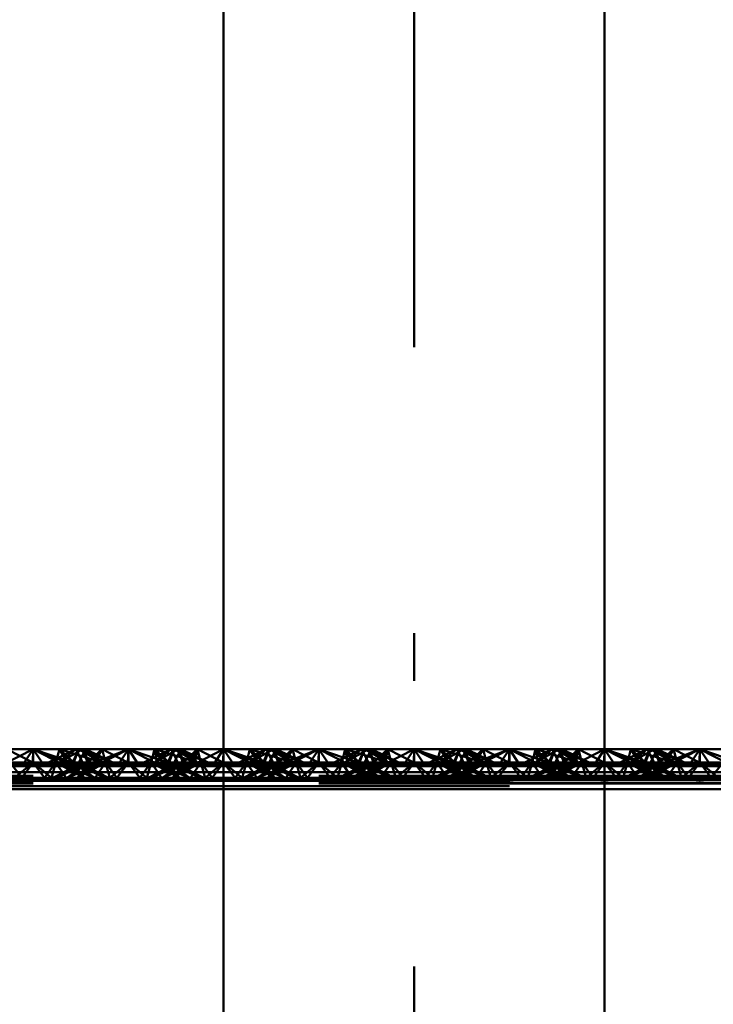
# Paper-space layout 'Layout1' of a CAD drawing. Extents: x -2 to 1033, y -36 to 596.
# Tile 199 of 256: x 371.97 to 373.79, y 464.91 to 467.49. Entities that reach past the tile are written whole.
import ezdxf

# ---------------------------------------------------------------- set-up
doc = ezdxf.new("R2010")
doc.units = 0
doc.linetypes.add('ACAD_ISO02W100', pattern=[15, 12, -3])
doc.linetypes.add('ACAD_ISO04W100', pattern=[30.5, 24, -3, 0.5, -3])
doc.layers.add('SS_ZEBRIK KOŠ', color=75, linetype='CONTINUOUS', lineweight=50)
doc.layers.add('SS_ZEBRIKY', color=24, linetype='CONTINUOUS', lineweight=50)

psp = doc.layouts.get("Layout1")

# ---------------------------------------------------------------- linework, layer by layer
at = {"layer": 'SS_ZEBRIK KOŠ', "color": 1, "linetype": 'Continuous', "ltscale": 0.25}
for p, q in [((372.5063, 546.985), (372.5063, 420.885)), ((373.5063, 420.885), (373.5063, 546.985))]:
    psp.add_line(p, q, dxfattribs=at)
at = {"layer": 'SS_ZEBRIK KOŠ', "color": 7, "linetype": 'ACAD_ISO04W100', "ltscale": 0.25}
psp.add_line((373.0063, 420.885), (373.0063, 546.985), dxfattribs=at)
at = {"layer": 'SS_ZEBRIKY', "color": 7, "linetype": 'Continuous', "ltscale": 0.25}
for p, q in [((371.9296, 465.5408), (372.0063, 465.5808)), ((372.0063, 465.5808), (371.9374, 465.5808)), ((372.0063, 465.5808), (371.9803, 465.5408)), ((372.0324, 465.5408), (372.0063, 465.5808)), ((372.0063, 465.5808), (372.083, 465.5408)), ((372.0063, 465.5808), (372.0966, 465.5442)), ((372.0753, 465.5808), (372.0063, 465.5808)), ((372.0753, 465.5808), (372.0966, 465.5442)), ((372.0753, 465.5808), (372.1134, 465.545)), ((372.1258, 465.5808), (372.0753, 465.5808)), ((372.1258, 465.5808), (372.1134, 465.545)), ((372.1258, 465.5808), (372.1889, 465.545)), ((372.1442, 465.5808), (372.1258, 465.5808)), ((372.1442, 465.5808), (372.1889, 465.545)), ((372.2158, 465.545), (372.1442, 465.5808)), ((372.1874, 465.5808), (372.1442, 465.5808)), ((372.1728, 465.5665), (372.1874, 465.5808)), ((372.1874, 465.5808), (372.2553, 465.545)), ((372.2563, 465.5808), (372.1874, 465.5808)), ((372.2563, 465.5808), (372.2553, 465.545)), ((372.2563, 465.5808), (372.3226, 465.5579)), ((372.3253, 465.5808), (372.2563, 465.5808)), ((372.3684, 465.5808), (372.2969, 465.545)), ((372.3243, 465.545), (372.3869, 465.5808)), ((372.3243, 465.545), (372.3684, 465.5808)), ((372.3253, 465.5808), (372.3393, 465.5663)), ((372.3253, 465.5808), (372.3516, 465.5724)), ((372.3684, 465.5808), (372.3253, 465.5808)), ((372.3869, 465.5808), (372.3684, 465.5808)), ((372.3993, 465.545), (372.3869, 465.5808)), ((372.4374, 465.5808), (372.3869, 465.5808)), ((372.3993, 465.545), (372.4374, 465.5808)), ((372.4161, 465.5442), (372.4374, 465.5808)), ((372.4296, 465.5408), (372.5063, 465.5808)), ((372.4374, 465.5808), (372.4296, 465.5408)), ((372.5063, 465.5808), (372.4374, 465.5808)), ((372.4803, 465.5408), (372.5063, 465.5808)), ((373.5324, 465.5408), (373.5063, 465.5808)), ((373.5063, 465.5808), (373.583, 465.5408)), ((373.5063, 465.5808), (373.5966, 465.5442)), ((373.5753, 465.5808), (373.5063, 465.5808)), ((373.5753, 465.5808), (373.5966, 465.5442)), ((373.5753, 465.5808), (373.6134, 465.545)), ((373.6258, 465.5808), (373.5753, 465.5808)), ((373.6258, 465.5808), (373.6134, 465.545)), ((373.6258, 465.5808), (373.6889, 465.545)), ((373.6442, 465.5808), (373.6258, 465.5808)), ((373.6442, 465.5808), (373.6889, 465.545)), ((373.7158, 465.545), (373.6442, 465.5808)), ((373.6874, 465.5808), (373.6442, 465.5808)), ((373.6874, 465.5808), (373.6728, 465.5665)), ((373.7553, 465.545), (373.6874, 465.5808)), ((373.7563, 465.5808), (373.6874, 465.5808)), ((373.7553, 465.545), (373.7563, 465.5808)), ((373.7563, 465.5808), (373.8226, 465.5579)), ((373.8253, 465.5808), (373.7563, 465.5808)), ((372.0966, 465.5442), (372.083, 465.5408)), ((372.1134, 465.545), (372.0966, 465.5442)), ((372.0966, 465.5442), (372.4161, 465.5442)), ((372.3993, 465.545), (372.1134, 465.545)), ((372.4161, 465.5442), (372.3993, 465.545)), ((372.4161, 465.5442), (372.4296, 465.5408)), ((373.5966, 465.5442), (373.583, 465.5408)), ((373.6134, 465.545), (373.5966, 465.5442)), ((373.5966, 465.5442), (373.9161, 465.5442)), ((373.8993, 465.545), (373.6134, 465.545)), ((372.5063, 465.5355), (369.0063, 465.5355)), ((369.0063, 465.5199), (372.5063, 465.5199)), ((371.9296, 465.5408), (372.0063, 465.5355)), ((371.9296, 465.5408), (371.9803, 465.5408)), ((371.9803, 465.5408), (372.0063, 465.5355)), ((371.9803, 465.5408), (372.0324, 465.5408)), ((372.083, 465.5408), (372.0063, 465.5355)), ((372.0063, 465.5355), (372.0324, 465.5408)), ((372.0324, 465.5408), (372.083, 465.5408)), ((372.083, 465.5408), (372.4296, 465.5408)), ((372.4296, 465.5408), (372.5063, 465.5355)), ((372.4296, 465.5408), (372.4803, 465.5408)), ((372.5063, 465.5355), (372.4803, 465.5408)), ((372.4803, 465.5408), (372.5063, 465.5408)), ((373.5063, 465.5408), (373.5324, 465.5408)), ((373.583, 465.5408), (373.5063, 465.5355)), ((373.5063, 465.5355), (373.5324, 465.5408)), ((377.0063, 465.5355), (373.5063, 465.5355)), ((373.5063, 465.5199), (377.0063, 465.5199)), ((373.5324, 465.5408), (373.583, 465.5408)), ((373.583, 465.5408), (373.9296, 465.5408)), ((369.0063, 465.4989), (372.5063, 465.4989)), ((373.5063, 465.4989), (377.0063, 465.4989)), ((372.5063, 465.475), (369.0063, 465.475)), ((377.0063, 465.475), (373.5063, 465.475))]:
    psp.add_line(p, q, dxfattribs=at)
at = {"layer": 'SS_ZEBRIKY', "color": 3, "linetype": 'ACAD_ISO02W100', "ltscale": 0.25}
for p, q in [((371.9374, 465.5808), (372.0053, 465.545)), ((372.0063, 465.5808), (372.0053, 465.545)), ((372.1099, 465.545), (372.0063, 465.5808)), ((372.0063, 465.5808), (372.0063, 465.545)), ((372.1184, 465.5808), (372.0469, 465.545)), ((372.0663, 465.545), (372.0753, 465.5808)), ((372.1369, 465.5808), (372.0743, 465.545)), ((372.1184, 465.5808), (372.0743, 465.545)), ((372.0748, 465.545), (372.1369, 465.5808)), ((372.0748, 465.545), (372.1184, 465.5808)), ((372.1099, 465.545), (372.0753, 465.5808)), ((372.1869, 465.545), (372.0753, 465.5808)), ((372.1103, 465.545), (372.1258, 465.5808)), ((372.1184, 465.5808), (372.1313, 465.555)), ((372.1869, 465.545), (372.1258, 465.5808)), ((372.2158, 465.545), (372.1258, 465.5808)), ((372.1263, 465.545), (372.1442, 465.5808)), ((372.1369, 465.5808), (372.1493, 465.545)), ((372.1401, 465.5726), (372.1369, 465.5808)), ((372.1403, 465.573), (372.1369, 465.5808)), ((372.1524, 465.545), (372.1369, 465.5808)), ((372.151, 465.545), (372.1401, 465.5726)), ((372.1524, 465.545), (372.1403, 465.573)), ((372.1493, 465.545), (372.1874, 465.5808)), ((372.1661, 465.5442), (372.2563, 465.5808)), ((372.1661, 465.5442), (372.1874, 465.5808)), ((372.1796, 465.5408), (372.2563, 465.5808)), ((372.1963, 465.545), (372.1874, 465.5808)), ((372.1936, 465.5561), (372.1874, 465.5808)), ((372.2563, 465.5808), (372.2303, 465.5408)), ((372.2824, 465.5408), (372.2563, 465.5808)), ((372.2563, 465.5808), (372.333, 465.5408)), ((372.2563, 465.545), (372.2563, 465.5808)), ((372.3253, 465.5808), (372.3163, 465.545)), ((372.3869, 465.5808), (372.3248, 465.545)), ((372.3248, 465.545), (372.3684, 465.5808)), ((372.333, 465.5408), (372.3253, 465.5808)), ((372.3253, 465.5808), (372.3466, 465.5442)), ((372.3253, 465.5808), (372.3634, 465.545)), ((372.3516, 465.5724), (372.3767, 465.5643)), ((372.3758, 465.5808), (372.3603, 465.545)), ((372.3758, 465.5808), (372.3634, 465.545)), ((372.3684, 465.5808), (372.3863, 465.545)), ((372.3758, 465.5808), (372.4369, 465.545)), ((372.3758, 465.5808), (372.4389, 465.545)), ((372.3758, 465.5808), (372.4658, 465.545)), ((372.3763, 465.545), (372.3942, 465.5808)), ((372.3869, 465.5808), (372.401, 465.545)), ((372.3869, 465.5808), (372.4024, 465.545)), ((372.4389, 465.545), (372.3942, 465.5808)), ((372.4658, 465.545), (372.3942, 465.5808)), ((372.4374, 465.5808), (372.401, 465.545)), ((372.4374, 465.5808), (372.4463, 465.545)), ((372.4374, 465.5808), (372.5053, 465.545)), ((372.5063, 465.5808), (372.5053, 465.545)), ((372.5324, 465.5408), (372.5063, 465.5808)), ((372.5063, 465.5808), (372.583, 465.5408)), ((372.5063, 465.5808), (372.5966, 465.5442)), ((372.6099, 465.545), (372.5063, 465.5808)), ((372.5753, 465.5808), (372.5063, 465.5808)), ((372.6184, 465.5808), (372.5469, 465.545)), ((372.5663, 465.545), (372.5753, 465.5808)), ((372.6369, 465.5808), (372.5743, 465.545)), ((372.5743, 465.545), (372.6184, 465.5808)), ((372.5748, 465.545), (372.6369, 465.5808)), ((372.5748, 465.545), (372.6184, 465.5808)), ((372.5753, 465.5808), (372.5966, 465.5442)), ((372.6099, 465.545), (372.5753, 465.5808)), ((372.5753, 465.5808), (372.6134, 465.545)), ((372.6869, 465.545), (372.5753, 465.5808)), ((372.6258, 465.5808), (372.5753, 465.5808)), ((372.6103, 465.545), (372.6258, 465.5808)), ((372.6258, 465.5808), (372.6134, 465.545)), ((372.6184, 465.5808), (372.6313, 465.555)), ((372.6869, 465.545), (372.6258, 465.5808)), ((372.6258, 465.5808), (372.6889, 465.545)), ((372.7158, 465.545), (372.6258, 465.5808)), ((372.6442, 465.5808), (372.6258, 465.5808)), ((372.6263, 465.545), (372.6442, 465.5808)), ((372.6493, 465.545), (372.6369, 465.5808)), ((372.6401, 465.5726), (372.6369, 465.5808)), ((372.6524, 465.545), (372.6369, 465.5808)), ((372.6403, 465.573), (372.6369, 465.5808)), ((372.651, 465.545), (372.6401, 465.5726)), ((372.6524, 465.545), (372.6403, 465.573)), ((372.6442, 465.5808), (372.6889, 465.545)), ((372.7158, 465.545), (372.6442, 465.5808)), ((372.6874, 465.5808), (372.6442, 465.5808)), ((372.6493, 465.545), (372.6874, 465.5808)), ((372.6661, 465.5442), (372.7563, 465.5808)), ((372.6661, 465.5442), (372.6874, 465.5808)), ((372.6874, 465.5808), (372.6728, 465.5665)), ((372.6796, 465.5408), (372.7563, 465.5808)), ((372.6936, 465.5561), (372.6874, 465.5808)), ((372.6963, 465.545), (372.6874, 465.5808)), ((372.7553, 465.545), (372.6874, 465.5808)), ((372.7563, 465.5808), (372.6874, 465.5808)), ((372.7563, 465.5808), (372.7303, 465.5408)), ((372.7553, 465.545), (372.7563, 465.5808)), ((372.7824, 465.5408), (372.7563, 465.5808)), ((372.7563, 465.5808), (372.833, 465.5408)), ((372.7563, 465.5808), (372.8226, 465.5579)), ((372.8253, 465.5808), (372.7563, 465.5808)), ((372.7563, 465.545), (372.7563, 465.5808)), ((372.8684, 465.5808), (372.7969, 465.545)), ((372.8253, 465.5808), (372.8163, 465.545)), ((372.8869, 465.5808), (372.8243, 465.545)), ((372.8243, 465.545), (372.8684, 465.5808)), ((372.8869, 465.5808), (372.8248, 465.545)), ((372.8248, 465.545), (372.8684, 465.5808)), ((372.8253, 465.5808), (372.833, 465.5408)), ((372.8253, 465.5808), (372.8466, 465.5442)), ((372.8253, 465.5808), (372.8393, 465.5663)), ((372.8253, 465.5808), (372.8634, 465.545)), ((372.8253, 465.5808), (372.8516, 465.5724)), ((372.8684, 465.5808), (372.8253, 465.5808)), ((372.8516, 465.5724), (372.9369, 465.545)), ((372.8758, 465.5808), (372.8603, 465.545)), ((372.8758, 465.5808), (372.8634, 465.545)), ((372.8684, 465.5808), (372.8863, 465.545)), ((372.8869, 465.5808), (372.8684, 465.5808)), ((372.8758, 465.5808), (372.8724, 465.573)), ((372.8758, 465.5808), (372.9369, 465.545)), ((372.8758, 465.5808), (372.9389, 465.545)), ((372.8758, 465.5808), (372.9658, 465.545)), ((372.8763, 465.545), (372.8942, 465.5808)), ((372.8993, 465.545), (372.8869, 465.5808)), ((372.8869, 465.5808), (372.901, 465.545)), ((372.8869, 465.5808), (372.9024, 465.545)), ((372.9374, 465.5808), (372.8869, 465.5808)), ((372.9389, 465.545), (372.8942, 465.5808)), ((372.9658, 465.545), (372.8942, 465.5808)), ((372.8993, 465.545), (372.9374, 465.5808)), ((372.9374, 465.5808), (372.901, 465.545)), ((372.9161, 465.5442), (372.9374, 465.5808)), ((372.9296, 465.5408), (373.0063, 465.5808)), ((372.9296, 465.5408), (372.9374, 465.5808)), ((372.9374, 465.5808), (372.9463, 465.545)), ((372.9374, 465.5808), (373.0053, 465.545)), ((373.0063, 465.5808), (372.9374, 465.5808)), ((372.9803, 465.5408), (373.0063, 465.5808)), ((373.0063, 465.5808), (373.0053, 465.545)), ((373.0324, 465.5408), (373.0063, 465.5808)), ((373.0063, 465.5808), (373.083, 465.5408)), ((373.0063, 465.5808), (373.0966, 465.5442)), ((373.1099, 465.545), (373.0063, 465.5808)), ((373.0753, 465.5808), (373.0063, 465.5808)), ((373.0063, 465.5808), (373.0063, 465.545)), ((373.1184, 465.5808), (373.0469, 465.545)), ((373.0663, 465.545), (373.0753, 465.5808)), ((373.1369, 465.5808), (373.0743, 465.545)), ((373.0743, 465.545), (373.1184, 465.5808)), ((373.0748, 465.545), (373.1369, 465.5808)), ((373.0748, 465.545), (373.1184, 465.5808)), ((373.0753, 465.5808), (373.0966, 465.5442)), ((373.1099, 465.545), (373.0753, 465.5808)), ((373.0753, 465.5808), (373.1134, 465.545)), ((373.0753, 465.5808), (373.1869, 465.545)), ((373.1258, 465.5808), (373.0753, 465.5808)), ((373.1103, 465.545), (373.1258, 465.5808)), ((373.1258, 465.5808), (373.1134, 465.545)), ((373.1184, 465.5808), (373.1313, 465.555)), ((373.1869, 465.545), (373.1258, 465.5808)), ((373.1258, 465.5808), (373.1889, 465.545)), ((373.2158, 465.545), (373.1258, 465.5808)), ((373.1442, 465.5808), (373.1258, 465.5808)), ((373.1263, 465.545), (373.1442, 465.5808)), ((373.1493, 465.545), (373.1369, 465.5808)), ((373.1401, 465.5726), (373.1369, 465.5808)), ((373.1403, 465.573), (373.1369, 465.5808)), ((373.1524, 465.545), (373.1369, 465.5808)), ((373.151, 465.545), (373.1401, 465.5726)), ((373.1524, 465.545), (373.1403, 465.573)), ((373.1442, 465.5808), (373.1889, 465.545)), ((373.2158, 465.545), (373.1442, 465.5808)), ((373.1874, 465.5808), (373.1442, 465.5808)), ((373.1493, 465.545), (373.1874, 465.5808)), ((373.1661, 465.5442), (373.2563, 465.5808)), ((373.1661, 465.5442), (373.1874, 465.5808)), ((373.1874, 465.5808), (373.1728, 465.5665)), ((373.1796, 465.5408), (373.2563, 465.5808)), ((373.1963, 465.545), (373.1874, 465.5808)), ((373.1936, 465.5561), (373.1874, 465.5808)), ((373.2553, 465.545), (373.1874, 465.5808)), ((373.2563, 465.5808), (373.1874, 465.5808)), ((373.2563, 465.5808), (373.2303, 465.5408)), ((373.2553, 465.545), (373.2563, 465.5808)), ((373.2824, 465.5408), (373.2563, 465.5808)), ((373.2563, 465.5808), (373.333, 465.5408)), ((373.2563, 465.5808), (373.3226, 465.5579)), ((373.3253, 465.5808), (373.2563, 465.5808)), ((373.2563, 465.5808), (373.2563, 465.545)), ((373.3684, 465.5808), (373.2969, 465.545)), ((373.3253, 465.5808), (373.3163, 465.545)), ((373.3869, 465.5808), (373.3243, 465.545)), ((373.3243, 465.545), (373.3684, 465.5808)), ((373.3869, 465.5808), (373.3248, 465.545)), ((373.3248, 465.545), (373.3684, 465.5808)), ((373.3253, 465.5808), (373.333, 465.5408)), ((373.3253, 465.5808), (373.3466, 465.5442)), ((373.3253, 465.5808), (373.3393, 465.5663)), ((373.3253, 465.5808), (373.3634, 465.545)), ((373.3253, 465.5808), (373.3516, 465.5724)), ((373.3684, 465.5808), (373.3253, 465.5808)), ((373.3516, 465.5724), (373.4369, 465.545)), ((373.3758, 465.5808), (373.3603, 465.545)), ((373.3758, 465.5808), (373.3634, 465.545)), ((373.3684, 465.5808), (373.3863, 465.545)), ((373.3869, 465.5808), (373.3684, 465.5808)), ((373.3758, 465.5808), (373.3724, 465.573)), ((373.3758, 465.5808), (373.4369, 465.545)), ((373.3758, 465.5808), (373.4389, 465.545)), ((373.3758, 465.5808), (373.4658, 465.545)), ((373.3763, 465.545), (373.3942, 465.5808)), ((373.3993, 465.545), (373.3869, 465.5808)), ((373.3869, 465.5808), (373.401, 465.545)), ((373.3869, 465.5808), (373.4024, 465.545)), ((373.4374, 465.5808), (373.3869, 465.5808)), ((373.4389, 465.545), (373.3942, 465.5808)), ((373.4658, 465.545), (373.3942, 465.5808)), ((373.3993, 465.545), (373.4374, 465.5808)), ((373.4374, 465.5808), (373.401, 465.545)), ((373.4161, 465.5442), (373.4374, 465.5808)), ((373.4296, 465.5408), (373.5063, 465.5808)), ((373.4296, 465.5408), (373.4374, 465.5808)), ((373.4374, 465.5808), (373.4463, 465.545)), ((373.4374, 465.5808), (373.5053, 465.545)), ((373.5063, 465.5808), (373.4374, 465.5808)), ((373.5063, 465.5808), (373.4803, 465.5408)), ((373.5063, 465.5808), (373.5053, 465.545)), ((373.5063, 465.5808), (373.6099, 465.545)), ((373.6184, 465.5808), (373.5469, 465.545)), ((373.5663, 465.545), (373.5753, 465.5808)), ((373.5743, 465.545), (373.6369, 465.5808)), ((373.5743, 465.545), (373.6184, 465.5808)), ((373.5748, 465.545), (373.6369, 465.5808)), ((373.5748, 465.545), (373.6184, 465.5808)), ((373.6099, 465.545), (373.5753, 465.5808)), ((373.6869, 465.545), (373.5753, 465.5808)), ((373.6103, 465.545), (373.6258, 465.5808)), ((373.6184, 465.5808), (373.6313, 465.555)), ((373.6869, 465.545), (373.6258, 465.5808)), ((373.7158, 465.545), (373.6258, 465.5808)), ((373.6263, 465.545), (373.6442, 465.5808)), ((373.6493, 465.545), (373.6369, 465.5808)), ((373.6401, 465.5726), (373.6369, 465.5808)), ((373.6524, 465.545), (373.6369, 465.5808)), ((373.6369, 465.5808), (373.6403, 465.573)), ((373.651, 465.545), (373.6401, 465.5726)), ((373.6403, 465.573), (373.6524, 465.545)), ((373.6493, 465.545), (373.6874, 465.5808)), ((373.6661, 465.5442), (373.7563, 465.5808)), ((373.6661, 465.5442), (373.6874, 465.5808)), ((373.6796, 465.5408), (373.7563, 465.5808)), ((373.6936, 465.5561), (373.6874, 465.5808)), ((373.6963, 465.545), (373.6874, 465.5808)), ((373.7563, 465.5808), (373.7303, 465.5408)), ((373.7563, 465.5808), (373.7824, 465.5408)), ((373.7563, 465.5808), (373.833, 465.5408)), ((373.7563, 465.5808), (373.7563, 465.545)), ((371.9161, 465.5442), (372.0966, 465.5442)), ((371.9463, 465.545), (371.9764, 465.505)), ((372.0063, 465.545), (371.9463, 465.545)), ((372.0063, 465.545), (371.9579, 465.505)), ((371.9764, 465.505), (372.0063, 465.545)), ((372.0363, 465.505), (372.0063, 465.545)), ((372.0548, 465.505), (372.0063, 465.545)), ((372.0663, 465.545), (372.0063, 465.545)), ((372.0363, 465.505), (372.0663, 465.545)), ((372.0548, 465.505), (372.0663, 465.545)), ((372.1313, 465.5425), (372.0583, 465.505)), ((372.0663, 465.545), (372.0935, 465.505)), ((372.1403, 465.505), (372.0663, 465.545)), ((372.0663, 465.545), (372.1679, 465.505)), ((372.1103, 465.545), (372.0663, 465.545)), ((372.0683, 465.505), (372.1524, 465.545)), ((372.0683, 465.505), (372.1363, 465.545)), ((372.1403, 465.505), (372.1103, 465.545)), ((372.1103, 465.545), (372.1679, 465.505)), ((372.1944, 465.505), (372.1103, 465.545)), ((372.1103, 465.545), (372.2043, 465.505)), ((372.1134, 465.545), (372.1103, 465.545)), ((372.1224, 465.505), (372.1963, 465.545)), ((372.1224, 465.505), (372.1524, 465.545)), ((372.1944, 465.505), (372.1263, 465.545)), ((372.2043, 465.505), (372.1263, 465.545)), ((372.1313, 465.555), (372.1363, 465.545)), ((372.1363, 465.545), (372.1313, 465.5425)), ((372.1382, 465.539), (372.1524, 465.545)), ((372.1413, 465.5373), (372.1524, 465.545)), ((372.1493, 465.545), (372.1661, 465.5442)), ((372.151, 465.545), (372.1728, 465.5665)), ((372.1568, 465.5294), (372.1963, 465.545)), ((372.1661, 465.5442), (372.1796, 465.5408)), ((372.1692, 465.505), (372.1963, 465.545)), ((372.1963, 465.545), (372.1936, 465.5561)), ((372.2079, 465.505), (372.1963, 465.545)), ((372.1963, 465.545), (372.2264, 465.505)), ((372.2079, 465.505), (372.2563, 465.545)), ((372.2264, 465.505), (372.2563, 465.545)), ((372.2563, 465.545), (372.2863, 465.505)), ((372.2563, 465.545), (372.3048, 465.505)), ((372.2863, 465.505), (372.3163, 465.545)), ((372.3048, 465.505), (372.3163, 465.545)), ((372.3083, 465.505), (372.4024, 465.545)), ((372.3863, 465.545), (372.3083, 465.505)), ((372.3191, 465.5561), (372.3163, 465.545)), ((372.3163, 465.545), (372.3344, 465.5184)), ((372.3163, 465.545), (372.3903, 465.505)), ((372.3163, 465.545), (372.3559, 465.5294)), ((372.4024, 465.545), (372.3183, 465.505)), ((372.3863, 465.545), (372.3183, 465.505)), ((372.3226, 465.5579), (372.3599, 465.545)), ((372.333, 465.5408), (372.3466, 465.5442)), ((372.3393, 465.5663), (372.3599, 465.545)), ((372.3448, 465.505), (372.4463, 465.545)), ((372.3448, 465.505), (372.4024, 465.545)), ((372.3634, 465.545), (372.3466, 465.5442)), ((372.3603, 465.545), (372.3903, 465.505)), ((372.3603, 465.545), (372.3713, 465.5373)), ((372.3603, 465.545), (372.4444, 465.505)), ((372.3745, 465.539), (372.3603, 465.545)), ((372.4463, 465.545), (372.3724, 465.505)), ((372.4024, 465.545), (372.3724, 465.505)), ((372.3763, 465.545), (372.4444, 465.505)), ((372.3813, 465.5425), (372.3763, 465.545)), ((372.3767, 465.5643), (372.4369, 465.545)), ((372.4543, 465.505), (372.3813, 465.5425)), ((372.4024, 465.545), (372.3993, 465.545)), ((372.4463, 465.545), (372.4024, 465.545)), ((372.4161, 465.5442), (373.5966, 465.5442)), ((372.4192, 465.505), (372.4463, 465.545)), ((372.4463, 465.545), (372.4579, 465.505)), ((372.4764, 465.505), (372.4463, 465.545)), ((372.5063, 465.545), (372.4463, 465.545)), ((372.4579, 465.505), (372.5063, 465.545)), ((372.4764, 465.505), (372.5063, 465.545)), ((372.5363, 465.505), (372.5063, 465.545)), ((372.5548, 465.505), (372.5063, 465.545)), ((372.5663, 465.545), (372.5063, 465.545)), ((372.5363, 465.505), (372.5663, 465.545)), ((372.5548, 465.505), (372.5663, 465.545)), ((372.5583, 465.505), (372.6524, 465.545)), ((372.6313, 465.5425), (372.5583, 465.505)), ((372.5663, 465.545), (372.5935, 465.505)), ((372.6403, 465.505), (372.5663, 465.545)), ((372.5663, 465.545), (372.6679, 465.505)), ((372.6103, 465.545), (372.5663, 465.545)), ((372.5683, 465.505), (372.6524, 465.545)), ((372.5683, 465.505), (372.6363, 465.545)), ((372.583, 465.5408), (372.5966, 465.5442)), ((372.5966, 465.5442), (372.6134, 465.545)), ((372.6403, 465.505), (372.6103, 465.545)), ((372.6103, 465.545), (372.6679, 465.505)), ((372.6944, 465.505), (372.6103, 465.545)), ((372.6103, 465.545), (372.7043, 465.505)), ((372.6134, 465.545), (372.6103, 465.545)), ((372.8993, 465.545), (372.6134, 465.545)), ((372.6224, 465.505), (372.6963, 465.545)), ((372.6224, 465.505), (372.6524, 465.545)), ((372.6944, 465.505), (372.6263, 465.545)), ((372.7043, 465.505), (372.6263, 465.545)), ((372.6313, 465.555), (372.6363, 465.545)), ((372.6363, 465.545), (372.6313, 465.5425)), ((372.6413, 465.5373), (372.6524, 465.545)), ((372.6661, 465.5442), (372.6493, 465.545)), ((372.6728, 465.5665), (372.651, 465.545)), ((372.6568, 465.5294), (372.6963, 465.545)), ((372.6796, 465.5408), (372.6661, 465.5442)), ((372.6692, 465.505), (372.6963, 465.545)), ((372.6963, 465.545), (372.6936, 465.5561)), ((372.7079, 465.505), (372.6963, 465.545)), ((372.6963, 465.545), (372.7264, 465.505)), ((372.7079, 465.505), (372.7563, 465.545)), ((372.7563, 465.545), (372.7264, 465.505)), ((372.7563, 465.545), (372.7863, 465.505)), ((372.7563, 465.545), (372.8048, 465.505)), ((372.7863, 465.505), (372.8163, 465.545)), ((372.8163, 465.545), (372.8048, 465.505)), ((372.8083, 465.505), (372.9024, 465.545)), ((372.8863, 465.545), (372.8083, 465.505)), ((372.8191, 465.5561), (372.8163, 465.545)), ((372.8163, 465.545), (372.8344, 465.5184)), ((372.8163, 465.545), (372.8903, 465.505)), ((372.8163, 465.545), (372.8559, 465.5294)), ((372.9024, 465.545), (372.8183, 465.505)), ((372.8863, 465.545), (372.8183, 465.505)), ((372.8226, 465.5579), (372.8599, 465.545)), ((372.833, 465.5408), (372.8466, 465.5442)), ((372.8393, 465.5663), (372.8599, 465.545)), ((372.8448, 465.505), (372.9463, 465.545)), ((372.8448, 465.505), (372.9024, 465.545)), ((372.8634, 465.545), (372.8466, 465.5442)), ((372.8603, 465.545), (372.8903, 465.505)), ((372.8603, 465.545), (372.8713, 465.5373)), ((372.8603, 465.545), (372.9444, 465.505)), ((372.8745, 465.539), (372.8603, 465.545)), ((372.9463, 465.545), (372.8724, 465.505)), ((372.9024, 465.545), (372.8724, 465.505)), ((372.8763, 465.545), (372.9444, 465.505)), ((372.8813, 465.5425), (372.8763, 465.545)), ((372.9543, 465.505), (372.8813, 465.5425)), ((372.9161, 465.5442), (372.8993, 465.545)), ((372.9024, 465.545), (372.8993, 465.545)), ((372.9463, 465.545), (372.9024, 465.545)), ((372.9161, 465.5442), (372.9296, 465.5408)), ((372.9463, 465.545), (372.9192, 465.505)), ((372.9463, 465.545), (372.9579, 465.505)), ((372.9463, 465.545), (372.9764, 465.505)), ((373.0063, 465.545), (372.9463, 465.545)), ((373.0063, 465.545), (372.9579, 465.505)), ((372.9764, 465.505), (373.0063, 465.545)), ((373.0363, 465.505), (373.0063, 465.545)), ((373.0548, 465.505), (373.0063, 465.545)), ((373.0663, 465.545), (373.0063, 465.545)), ((373.0363, 465.505), (373.0663, 465.545)), ((373.0548, 465.505), (373.0663, 465.545)), ((373.0583, 465.505), (373.1524, 465.545)), ((373.1313, 465.5425), (373.0583, 465.505)), ((373.0663, 465.545), (373.0935, 465.505)), ((373.1403, 465.505), (373.0663, 465.545)), ((373.0663, 465.545), (373.1679, 465.505)), ((373.1103, 465.545), (373.0663, 465.545)), ((373.0683, 465.505), (373.1524, 465.545)), ((373.0683, 465.505), (373.1363, 465.545)), ((373.083, 465.5408), (373.0966, 465.5442)), ((373.0966, 465.5442), (373.1134, 465.545)), ((373.1403, 465.505), (373.1103, 465.545)), ((373.1103, 465.545), (373.1679, 465.505)), ((373.1944, 465.505), (373.1103, 465.545)), ((373.1103, 465.545), (373.2043, 465.505)), ((373.1134, 465.545), (373.1103, 465.545)), ((373.3993, 465.545), (373.1134, 465.545)), ((373.1224, 465.505), (373.1963, 465.545)), ((373.1224, 465.505), (373.1524, 465.545)), ((373.1944, 465.505), (373.1263, 465.545)), ((373.2043, 465.505), (373.1263, 465.545)), ((373.1313, 465.555), (373.1363, 465.545)), ((373.1363, 465.545), (373.1313, 465.5425)), ((373.1413, 465.5373), (373.1524, 465.545)), ((373.1493, 465.545), (373.1661, 465.5442)), ((373.1728, 465.5665), (373.151, 465.545)), ((373.1568, 465.5294), (373.1963, 465.545)), ((373.1661, 465.5442), (373.1796, 465.5408)), ((373.1783, 465.5184), (373.1963, 465.545)), ((373.1963, 465.545), (373.1936, 465.5561)), ((373.2079, 465.505), (373.1963, 465.545)), ((373.1963, 465.545), (373.2264, 465.505)), ((373.2079, 465.505), (373.2563, 465.545)), ((373.2563, 465.545), (373.2264, 465.505)), ((373.2563, 465.545), (373.2863, 465.505)), ((373.2563, 465.545), (373.3048, 465.505)), ((373.2863, 465.505), (373.3163, 465.545)), ((373.3163, 465.545), (373.3048, 465.505)), ((373.3083, 465.505), (373.4024, 465.545)), ((373.3863, 465.545), (373.3083, 465.505)), ((373.3191, 465.5561), (373.3163, 465.545)), ((373.3163, 465.545), (373.3344, 465.5184)), ((373.3163, 465.545), (373.3903, 465.505)), ((373.3163, 465.545), (373.3559, 465.5294)), ((373.4024, 465.545), (373.3183, 465.505)), ((373.3863, 465.545), (373.3183, 465.505)), ((373.3226, 465.5579), (373.3599, 465.545)), ((373.333, 465.5408), (373.3466, 465.5442)), ((373.3393, 465.5663), (373.3599, 465.545)), ((373.3448, 465.505), (373.4463, 465.545)), ((373.3448, 465.505), (373.4024, 465.545)), ((373.3634, 465.545), (373.3466, 465.5442)), ((373.3603, 465.545), (373.3903, 465.505)), ((373.3603, 465.545), (373.3713, 465.5373)), ((373.3603, 465.545), (373.4444, 465.505)), ((373.3745, 465.539), (373.3603, 465.545)), ((373.4463, 465.545), (373.3724, 465.505)), ((373.4024, 465.545), (373.3724, 465.505)), ((373.3763, 465.545), (373.4444, 465.505)), ((373.3813, 465.5425), (373.3763, 465.545)), ((373.4543, 465.505), (373.3813, 465.5425)), ((373.4161, 465.5442), (373.3993, 465.545)), ((373.4024, 465.545), (373.3993, 465.545)), ((373.4463, 465.545), (373.4024, 465.545)), ((373.4161, 465.5442), (373.4296, 465.5408)), ((373.4192, 465.505), (373.4463, 465.545)), ((373.4463, 465.545), (373.4579, 465.505)), ((373.4463, 465.545), (373.4764, 465.505)), ((373.5063, 465.545), (373.4463, 465.545)), ((373.5063, 465.545), (373.4579, 465.505)), ((373.4764, 465.505), (373.5063, 465.545)), ((373.5363, 465.505), (373.5063, 465.545)), ((373.5548, 465.505), (373.5063, 465.545)), ((373.5663, 465.545), (373.5063, 465.545)), ((373.5363, 465.505), (373.5663, 465.545)), ((373.5548, 465.505), (373.5663, 465.545)), ((373.6524, 465.545), (373.5583, 465.505)), ((373.6313, 465.5425), (373.5583, 465.505)), ((373.5663, 465.545), (373.5935, 465.505)), ((373.6403, 465.505), (373.5663, 465.545)), ((373.5663, 465.545), (373.6679, 465.505)), ((373.6103, 465.545), (373.5663, 465.545)), ((373.5683, 465.505), (373.6524, 465.545)), ((373.5683, 465.505), (373.6363, 465.545)), ((373.6403, 465.505), (373.6103, 465.545)), ((373.6103, 465.545), (373.6679, 465.505)), ((373.6944, 465.505), (373.6103, 465.545)), ((373.6103, 465.545), (373.7043, 465.505)), ((373.6134, 465.545), (373.6103, 465.545)), ((373.6224, 465.505), (373.6963, 465.545)), ((373.6224, 465.505), (373.6524, 465.545)), ((373.6944, 465.505), (373.6263, 465.545)), ((373.7043, 465.505), (373.6263, 465.545)), ((373.6313, 465.555), (373.6363, 465.545)), ((373.6363, 465.545), (373.6313, 465.5425)), ((373.6413, 465.5373), (373.6524, 465.545)), ((373.6493, 465.545), (373.6661, 465.5442)), ((373.6728, 465.5665), (373.651, 465.545)), ((373.6568, 465.5294), (373.6963, 465.545)), ((373.6661, 465.5442), (373.6796, 465.5408)), ((373.6692, 465.505), (373.6963, 465.545)), ((373.6963, 465.545), (373.6936, 465.5561)), ((373.7079, 465.505), (373.6963, 465.545)), ((373.6963, 465.545), (373.7264, 465.505)), ((373.7079, 465.505), (373.7563, 465.545)), ((373.7563, 465.545), (373.7264, 465.505)), ((373.7563, 465.545), (373.7863, 465.505)), ((373.7563, 465.545), (373.8048, 465.505)), ((373.8163, 465.545), (373.7863, 465.505)), ((372.0583, 465.505), (372.1382, 465.539)), ((372.0948, 465.505), (372.1413, 465.5373)), ((372.0948, 465.505), (372.1568, 465.5294)), ((372.1796, 465.5408), (372.2563, 465.5355)), ((372.2303, 465.5408), (372.2563, 465.5355)), ((372.2563, 465.5355), (372.333, 465.5408)), ((372.2563, 465.5355), (372.2824, 465.5408)), ((372.3344, 465.5184), (372.3435, 465.505)), ((372.3559, 465.5294), (372.4179, 465.505)), ((372.3713, 465.5373), (372.4179, 465.505)), ((372.4543, 465.505), (372.3745, 465.539)), ((372.5063, 465.5408), (372.5324, 465.5408)), ((372.5063, 465.5355), (372.583, 465.5408)), ((372.5063, 465.5355), (372.5324, 465.5408)), ((373.5063, 465.5355), (372.5063, 465.5355)), ((372.5063, 465.5199), (373.5063, 465.5199)), ((372.5324, 465.5408), (372.583, 465.5408)), ((372.583, 465.5408), (372.9296, 465.5408)), ((372.5948, 465.505), (372.6413, 465.5373)), ((372.5948, 465.505), (372.6568, 465.5294)), ((372.7563, 465.5355), (372.6796, 465.5408)), ((372.7303, 465.5408), (372.7563, 465.5355)), ((372.7563, 465.5355), (372.833, 465.5408)), ((372.7563, 465.5355), (372.7824, 465.5408)), ((372.8344, 465.5184), (372.8435, 465.505)), ((372.8559, 465.5294), (372.9179, 465.505)), ((372.8713, 465.5373), (372.9179, 465.505)), ((372.9543, 465.505), (372.8745, 465.539)), ((372.9296, 465.5408), (373.0063, 465.5355)), ((372.9296, 465.5408), (372.9803, 465.5408)), ((373.0063, 465.5355), (372.9803, 465.5408)), ((372.9803, 465.5408), (373.0324, 465.5408)), ((373.0063, 465.5355), (373.083, 465.5408)), ((373.0063, 465.5355), (373.0324, 465.5408)), ((373.0324, 465.5408), (373.083, 465.5408)), ((373.083, 465.5408), (373.4296, 465.5408)), ((373.0948, 465.505), (373.1413, 465.5373)), ((373.0948, 465.505), (373.1568, 465.5294)), ((373.1692, 465.505), (373.1783, 465.5184)), ((373.1796, 465.5408), (373.2563, 465.5355)), ((373.2303, 465.5408), (373.2563, 465.5355)), ((373.2563, 465.5355), (373.333, 465.5408)), ((373.2563, 465.5355), (373.2824, 465.5408)), ((373.3344, 465.5184), (373.3435, 465.505)), ((373.3559, 465.5294), (373.4179, 465.505)), ((373.3713, 465.5373), (373.4179, 465.505)), ((373.4543, 465.505), (373.3745, 465.539)), ((373.4296, 465.5408), (373.5063, 465.5355)), ((373.4296, 465.5408), (373.4803, 465.5408)), ((373.4803, 465.5408), (373.5063, 465.5355)), ((373.4803, 465.5408), (373.5063, 465.5408)), ((373.5948, 465.505), (373.6413, 465.5373)), ((373.5948, 465.505), (373.6568, 465.5294)), ((373.6796, 465.5408), (373.7563, 465.5355)), ((373.7303, 465.5408), (373.7563, 465.5355)), ((373.7563, 465.5355), (373.833, 465.5408)), ((373.7824, 465.5408), (373.7563, 465.5355)), ((369.0063, 465.51), (377.0063, 465.51)), ((377.0063, 465.4974), (369.0063, 465.4974)), ((369.0063, 465.491), (377.0063, 465.491)), ((369.0063, 465.49), (377.0063, 465.49)), ((371.9192, 465.505), (372.0063, 465.4974)), ((371.9192, 465.505), (371.9764, 465.505)), ((372.0063, 465.4974), (371.9764, 465.505)), ((371.9764, 465.505), (372.0363, 465.505)), ((372.0935, 465.505), (372.0063, 465.4974)), ((372.0063, 465.4974), (372.0363, 465.505)), ((372.0363, 465.505), (372.0935, 465.505)), ((372.0935, 465.505), (372.4192, 465.505)), ((372.2563, 465.4974), (372.1692, 465.505)), ((372.2264, 465.505), (372.2563, 465.4974)), ((372.2563, 465.4974), (372.3435, 465.505)), ((372.2563, 465.4974), (372.2863, 465.505)), ((372.4192, 465.505), (372.5063, 465.4974)), ((372.4192, 465.505), (372.4764, 465.505)), ((372.5063, 465.4974), (372.4764, 465.505)), ((372.4764, 465.505), (372.5363, 465.505)), ((372.5935, 465.505), (372.5063, 465.4974)), ((372.5063, 465.4974), (372.5363, 465.505)), ((372.5063, 465.4989), (373.5063, 465.4989)), ((372.5363, 465.505), (372.5935, 465.505)), ((372.5935, 465.505), (372.9192, 465.505)), ((372.7563, 465.4974), (372.6692, 465.505)), ((372.7264, 465.505), (372.7563, 465.4974)), ((372.7563, 465.4974), (372.8435, 465.505)), ((372.7563, 465.4974), (372.7863, 465.505)), ((372.9192, 465.505), (373.0063, 465.4974)), ((372.9192, 465.505), (372.9764, 465.505)), ((373.0063, 465.4974), (372.9764, 465.505)), ((372.9764, 465.505), (373.0363, 465.505)), ((373.0063, 465.4974), (373.0935, 465.505)), ((373.0063, 465.4974), (373.0363, 465.505)), ((373.0363, 465.505), (373.0935, 465.505)), ((373.0935, 465.505), (373.4192, 465.505)), ((373.2563, 465.4974), (373.1692, 465.505)), ((373.2264, 465.505), (373.2563, 465.4974)), ((373.2563, 465.4974), (373.3435, 465.505)), ((373.2863, 465.505), (373.2563, 465.4974)), ((373.4192, 465.505), (373.5063, 465.4974)), ((373.4192, 465.505), (373.4764, 465.505)), ((373.4764, 465.505), (373.5063, 465.4974)), ((373.4764, 465.505), (373.5363, 465.505)), ((373.5935, 465.505), (373.5063, 465.4974)), ((373.5063, 465.4974), (373.5363, 465.505)), ((373.5363, 465.505), (373.5935, 465.505)), ((373.5935, 465.505), (373.9192, 465.505)), ((373.7563, 465.4974), (373.6692, 465.505)), ((373.7264, 465.505), (373.7563, 465.4974)), ((373.7563, 465.4974), (373.8435, 465.505)), ((373.7863, 465.505), (373.7563, 465.4974)), ((377.0063, 465.4833), (369.0063, 465.4833)), ((373.5063, 465.475), (372.5063, 465.475))]:
    psp.add_line(p, q, dxfattribs=at)

doc.saveas('drawing.dxf')
